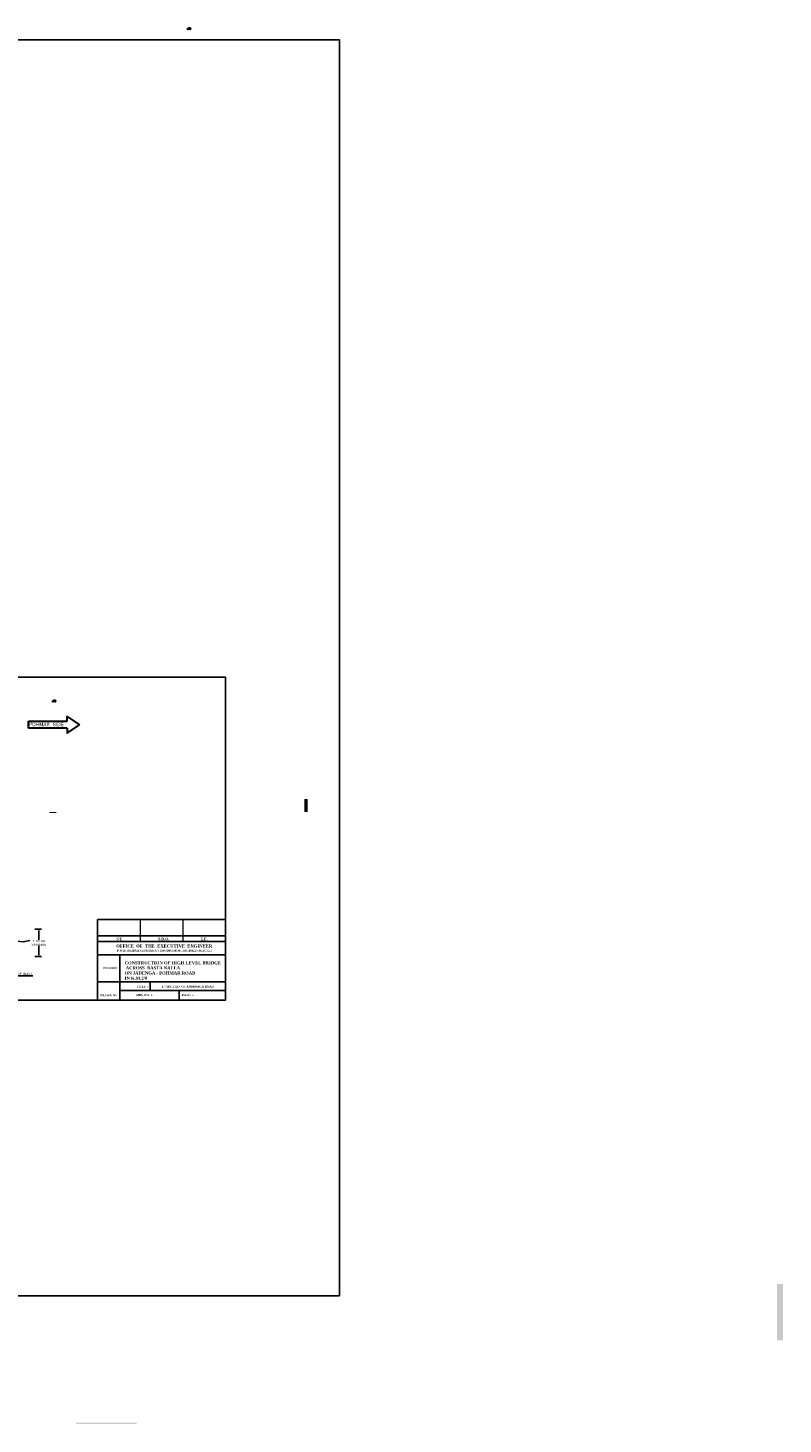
# Model space of a CAD drawing. Header units: feet. Extents: x -7746059455 to -3872629402, y -13315170765 to -6657188523.
# Tile 26 of 52: x -3873181028 to -3873090142, y -6657658700 to -6657490613. Entities that reach past the tile are written whole.
import ezdxf

# ---------------------------------------------------------------- set-up
doc = ezdxf.new("R2010")
doc.units = ezdxf.units.FT
doc.header["$MEASUREMENT"] = 0
doc.header["$PDMODE"] = 34
doc.header["$PDSIZE"] = 40
doc.layers.add('DIMENTION', color=7, linetype='Continuous', lineweight=9)
for name, color, linetype in [('GROUND_LVL', 114, 'Continuous'), ('TEX', 6, 'Continuous'), ('TEXT', 7, 'Continuous')]:
    doc.layers.add(name, color=color, linetype=linetype)
doc.styles.get("Standard").update_dxf_attribs({"font": 'verdana.ttf', "height": 264})
doc.dimstyles.new('Copy of ISO-25--------4', dxfattribs={"dimtxt": 200, "dimasz": 150, "dimexe": 300, "dimexo": 300, "dimgap": 0.02, "dimtad": 0, "dimtih": 1, "dimtoh": 1, "dimdec": 0, "dimlfac": 4, "dimdsep": 46, "dimtxsty": 'Standard', "dimcen": 150, "dimclrd": 1, "dimclre": 1, "dimclrt": 1, "dimadec": 0, "dimazin": 0, "dimtfac": 1, "dimtdec": 0, "dimtmove": 2, "dimatfit": 3, "dimfxl": 300, "dimarcsym": 0})
pattern_1 = [(45, (0, 0), (-0.0883883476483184, 0.0883883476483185), [])]

# ---------------------------------------------------------------- blocks, each defined once
blk = doc.blocks.new('*D58')
at = {"layer": 'Defpoints', "color": 0, "ltscale": 20, "transparency": 16777216}
for p in [(-3873180480.68466, -6657599118.607933), (-3873180480.68466, -6657602400.46402), (-3873179702.824126, -6657602400.46402)]:
    blk.add_point(p, dxfattribs=at)
at = {"layer": 'TEX', "color": 1, "lineweight": -2, "ltscale": 20, "transparency": 16777216}
for p, q in [((-3873180180.68466, -6657599118.607933), (-3873179402.824126, -6657599118.607933)), ((-3873179702.824126, -6657599268.607933), (-3873179702.824126, -6657600404.767823)), ((-3873179702.824126, -6657602250.46402), (-3873179702.824126, -6657601114.30413)), ((-3873180180.68466, -6657602400.46402), (-3873179402.824126, -6657602400.46402))]:
    blk.add_line(p, q, dxfattribs=at)
at = {"layer": 'TEX', "color": 1, "ltscale": 20, "transparency": 16777216}
for points in [[(-3873179727.824126, -6657599268.607933), (-3873179677.824126, -6657599268.607933), (-3873179702.824126, -6657599118.607933)], [(-3873179727.824126, -6657602250.46402), (-3873179677.824126, -6657602250.46402), (-3873179702.824126, -6657602400.46402)]]:
    blk.add_solid(points, dxfattribs=at)
at = {"layer": 'TEX', "color": 1, "ltscale": 20, "transparency": 16777216, "insert": (-3873179702.824125, -6657600759.535977), "char_height": 264, "attachment_point": 5}
blk.add_mtext('1100 OR \\PVARIABLE', dxfattribs=at)

msp = doc.modelspace()

# ---------------------------------------------------------------- hatches: boundary and pattern name
h = msp.add_hatch()
h.set_pattern_fill('ANSI31', color=32, style=0)
h.set_pattern_definition(pattern_1)
h.paths.add_polyline_path([(-3873178355.953324, -6657585128.247479), (-3873177705.960096, -6657585128.247482), (-3873177705.960097, -6657585029.935332), (-3873178355.953325, -6657585029.935332)])
at = {"layer": 'DIMENTION', "ltscale": 20}
h = msp.add_hatch(dxfattribs=at)
h.set_pattern_fill('ANSI31', color=5, style=0)
h.set_pattern_definition(pattern_1)
h.paths.add_polyline_path([(-3873147356.613108, -6657585027.348331), (-3873147356.613108, -6657583426.19404), (-3873147751.791777, -6657583426.19404), (-3873147751.791776, -6657585027.348331)])
at = {"layer": 'TEX', "ltscale": 20}
h = msp.add_hatch(dxfattribs=at)
h.set_pattern_fill('ANSI31', color=256, style=0)
h.set_pattern_definition(pattern_1)
h.paths.add_polyline_path([(-3873090141.654571, -6657641821.483256), (-3873090888.77502, -6657641821.483253), (-3873090888.775021, -6657648621.483254), (-3873090141.654571, -6657648621.483254)])
h = msp.add_hatch(dxfattribs=at)
h.set_pattern_fill('ANSI31', color=256, style=0)
h.set_pattern_definition(pattern_1)
h.paths.add_polyline_path([(-3873171579.149539, -6657658700.123672), (-3873171579.149539, -6657658550.123674), (-3873175229.149537, -6657658550.123674), (-3873175229.149537, -6657658700.123672)])
h.paths.add_polyline_path([(-3873167929.149539, -6657658700.123672), (-3873167929.149539, -6657658550.123675), (-3873171579.149539, -6657658550.123672), (-3873171579.149537, -6657658700.123672)])

# ---------------------------------------------------------------- linework, layer by layer
at = {"layer": 'DIMENTION', "color": 5, "lineweight": 30, "ltscale": 20}
for p, q in [((-3873180960, -6657574929.689585), (-3873180960, -6657574085.455605)), ((-3873180959.999999, -6657574085.455605), (-3873176298.154804, -6657574085.455605)), ((-3873176298.154804, -6657574929.689585), (-3873180960, -6657574929.689585))]:
    msp.add_line(p, q, dxfattribs=at)
at = {"layer": 'DIMENTION', "ltscale": 20}
for p, q in [((-3873167521.214749, -6657597947.777935), (-3873167521.214752, -6657600585.494019)), ((-3873162389.143163, -6657597947.777935), (-3873162389.143167, -6657600585.494019))]:
    msp.add_line(p, q, dxfattribs=at)
at = {"layer": 'DIMENTION', "color": 5, "lineweight": 30, "ltscale": 20}
for points in [[(-3873176298.154804, -6657574085.455605), (-3873176298.154804, -6657573512.427399), (-3873174810, -6657574507.572597)], [(-3873176298.154804, -6657574929.689585), (-3873176298.154804, -6657575502.71779), (-3873174810, -6657574507.572597)]]:
    msp.add_lwpolyline(points, dxfattribs=at)
at = {"layer": 'GROUND_LVL'}
for p, q in [((-3873161653.73731, -6657490612.996414), (-3873161889.051094, -6657490807.003586)), ((-3873161575.102307, -6657490612.996415), (-3873161810.416089, -6657490807.003586)), ((-3873161513.254551, -6657490612.996414), (-3873161748.568335, -6657490807.003586)), ((-3873161686.759594, -6657490612.996414), (-3873161451.445809, -6657490807.003586)), ((-3873161443.675827, -6657490612.996414), (-3873161678.989612, -6657490807.003586)), ((-3873161611.106537, -6657490612.996414), (-3873161375.792752, -6657490807.003586)), ((-3873161368.022769, -6657490612.996414), (-3873161603.336553, -6657490807.003586)), ((-3873177915.261065, -6657571545.992828), (-3873178150.574849, -6657571740)), ((-3873177836.626062, -6657571545.992829), (-3873178071.939844, -6657571740)), ((-3873177774.778306, -6657571545.992828), (-3873178010.09209, -6657571740)), ((-3873177948.283349, -6657571545.992828), (-3873177712.969564, -6657571740)), ((-3873177705.199582, -6657571545.992828), (-3873177940.513367, -6657571740)), ((-3873177872.630292, -6657571545.992828), (-3873177637.316507, -6657571740)), ((-3873177629.546525, -6657571545.992828), (-3873177864.860308, -6657571740))]:
    msp.add_line(p, q, dxfattribs=at)
at = {"layer": 'GROUND_LVL', "color": 4}
for p, q in [((-3873172653.286335, -6657607604.691492), (-3873172653.286335, -6657597947.777935)), ((-3873172653.286335, -6657597947.777935), (-3873157257.071581, -6657597947.777935)), ((-3873172653.286335, -6657599905.980954), (-3873157257.071581, -6657599905.980954)), ((-3873172653.286335, -6657600585.494019), (-3873157257.071581, -6657600585.494019)), ((-3873172653.286335, -6657602211.989951), (-3873157257.071581, -6657602211.989951)), ((-3873169950.744966, -6657602211.989951), (-3873169950.744966, -6657607604.691492)), ((-3873172653.286335, -6657605475.659526), (-3873157257.071581, -6657605475.659526)), ((-3873169950.744967, -6657606514.691491), (-3873157257.071581, -6657606514.691491)), ((-3873166302.071582, -6657605475.659526), (-3873166302.071582, -6657606514.691491)), ((-3873162822.784147, -6657606514.691491), (-3873162822.784147, -6657607604.691492))]:
    msp.add_line(p, q, dxfattribs=at)
at = {"layer": 'TEX', "color": 3, "ltscale": 20}
for points in [[(-3873351610, -6657492040), (-3873143540, -6657492040), (-3873143540, -6657643250), (-3873351610, -6657643250)], [(-3873218840, -6657568760), (-3873157260, -6657568760), (-3873157260, -6657607670), (-3873218840, -6657607670)]]:
    msp.add_lwpolyline(points, close=True, dxfattribs=at)
at = {"layer": 'TEX', "ltscale": 20}
msp.add_lwpolyline([(-3873180816.684172, -6657600490.605976), (-3873180816.684172, -6657600490.605976), (-3873181616.216642, -6657600655.764786), (-3873182382.966421, -6657600545.546014), (-3873183330, -6657600599.674765)], dxfattribs=at)

# ---------------------------------------------------------------- texts
at = {"layer": 'TEX'}
for s, insert, char_height, width, attachment_point in [('{\\fTimes New Roman|b1|i0|c0|p18;S/E}', (-3873170387.656384, -6657600148.323873), 306.735, 2132.5198752, 1), ('{\\fTimes New Roman|b1|i0|c0|p18;OFFICE  OF  THE  EXECUTIVE  ENGINEER\\P\\H0.6667x;P.W.D. BRIDGE CONSTRUCTION DIVISION, JAGDALPUR, (C.G.)}', (-3873164625.876521, -6657600956.552476), 368.082, 18553.3695204, 2), ('{\\fTimes New Roman|b1|i0|c0|p18;S.D.O.}', (-3873165347.061007, -6657600148.323873), 306.735, 2132.5198752, 1), ('{\\fTimes New Roman|b1|i0|c0|p18;E.E.}', (-3873160260.848157, -6657600148.323873), 306.735, 2132.5198752, 1), ('{\\fTimes New Roman|b1|i0|c0|p18;CONSTRUCTION OF HIGH LEVEL BRIDGE\\P ACROSS  BASTA NALLA\\PON JADENGA - POHMAR ROAD    \\PIN K.M.2/8}', (-3873169391.706899, -6657602982.121239), 368.082, 15114.5929935, 1), ('{\\fTimes New Roman|b1|i0|c0|p18;PROJECT}', (-3873171953.702541, -6657603666.889118), 245.388, 3424.3650012, 1), ('{\\fTimes New Roman|b1|i0|c0|p18;TITLE :-}', (-3873167964.443516, -6657605908.393797), 245.388, 3424.3650012, 1), ('{\\fTimes New Roman|b1|i0|c0|p18;L - SECTION OF APPROACH ROAD}', (-3873164922.071582, -6657605908.393797), 245.388, 11041.9446852, 1), ('{\\fTimes New Roman|b1|i0|c0|p18;DRAWN BY}', (-3873172357.552349, -6657606964.928134), 245.388, 3424.3650012, 1), ('{\\fTimes New Roman|b1|i0|c0|p18;DRG NO.  :-  }', (-3873167964.443516, -6657606902.108995), 245.388, 9083.0122812, 1), ('{\\fTimes New Roman|b1|i0|c0|p18;DATE  :-    }', (-3873162520.139353, -6657606902.108995), 245.388, 3424.3650012, 1)]:
    msp.add_mtext(s, dxfattribs=dict(at, insert=insert, char_height=char_height, width=width, attachment_point=attachment_point))
at = {"layer": 'TEX', "ltscale": 20, "insert": (-3873183599.52918, -6657604358.460702), "char_height": 309.58682112, "width": 7473.7220027, "attachment_point": 2}
msp.add_mtext('{\\LSECTION OF P.C.C. TOE WALL}', dxfattribs=at)
at = {"layer": 'TEXT', "color": 191, "lineweight": 30, "insert": (-3873176714.608288, -6657574266.289081), "char_height": 412.776, "width": 8460.42346359, "attachment_point": 3}
msp.add_mtext('POHMAR  SIDE', dxfattribs=at)

# ---------------------------------------------------------------- dimensions: what is measured, and where the dimension line sits
at = {"layer": 'TEX', "ltscale": 20}
dim = msp.add_linear_dim(base=(-3873179702.824126, -6657602400.46402), p1=(-3873180480.68466, -6657599118.607933), p2=(-3873180480.68466, -6657602400.46402), angle=90, text='1100 OR \\PVARIABLE', dimstyle='Copy of ISO-25--------4', dxfattribs=at)
dim.commit()
dim.dimension.update_dxf_attribs({"geometry": '*D58', "text_midpoint": (-3873179702.824125, -6657600759.535977)})

doc.saveas('drawing.dxf')
